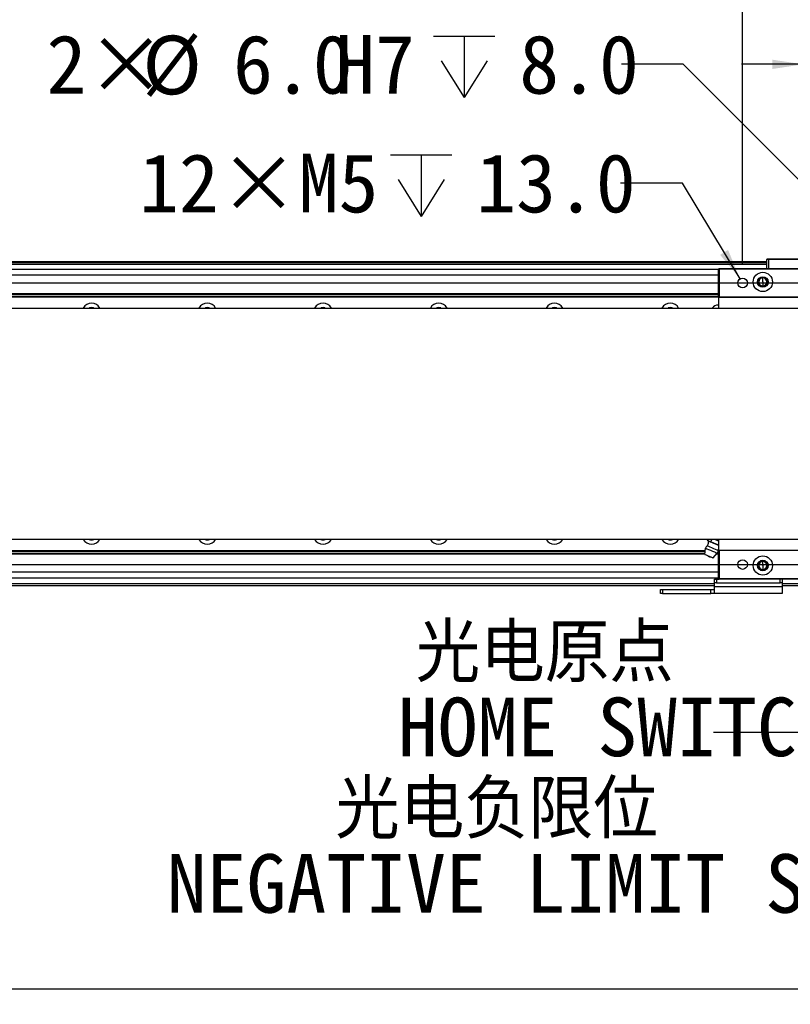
# Model space of a CAD drawing. Header units: millimetres. Extents: x 40 to 3320, y 40 to 2336.
# Tile 10 of 13: x 1836 to 2236, y 1560 to 2070. Entities that reach past the tile are written whole.
import ezdxf

# ---------------------------------------------------------------- set-up
doc = ezdxf.new("R2010")
doc.units = ezdxf.units.MM
doc.header["$LTSCALE"] = 8
doc.layers.add('DIMNS', color=7, linetype='Continuous')
doc.styles.add('SLDTEXTSTYLE7', font='txt')
doc.styles.add('SLDTEXTSTYLE8', font='txt', dxfattribs={"bigfont": 'bigfont'})
doc.styles.add('SLDTEXTSTYLE9', font='txt')
doc.dimstyles.new('SLDDIMSTYLE0', dxfattribs={"dimtxt": 30.4, "dimasz": 16, "dimexe": 0, "dimexo": 0.0625, "dimgap": 7.6, "dimtad": 2, "dimdec": 1, "dimrnd": 1e-09, "dimzin": 4, "dimdsep": 46, "dimtxsty": 'SLDTEXTSTYLE7', "dimsah": 1, "dimcen": 0.09, "dimadec": 0, "dimazin": 1, "dimtfac": 1, "dimtdec": 1, "dimtmove": 0, "dimatfit": 0, "dimfxl": 0, "dimfrac": 2, "dimtolj": 1, "dimtzin": 12, "dimarcsym": 0})
doc.dimstyles.new('SLDDIMSTYLE1', dxfattribs={"dimtxt": 30.4, "dimasz": 16, "dimexe": 0, "dimexo": 0.0625, "dimgap": 7.6, "dimtad": 0, "dimtih": 1, "dimtoh": 1, "dimdec": 1, "dimrnd": 1e-09, "dimzin": 4, "dimdsep": 46, "dimtxsty": 'SLDTEXTSTYLE7', "dimsah": 1, "dimcen": 0, "dimadec": 0, "dimazin": 1, "dimtfac": 1, "dimtdec": 1, "dimtofl": 0, "dimtmove": 0, "dimatfit": 3, "dimfxl": 0, "dimfrac": 2, "dimtolj": 1, "dimtzin": 12, "dimarcsym": 0})
doc.dimstyles.new('SLDDIMSTYLE2', dxfattribs={"dimtxt": 30.4, "dimasz": 16, "dimexe": 0, "dimexo": 0.0625, "dimgap": 7.6, "dimtad": 0, "dimtih": 1, "dimtoh": 1, "dimdec": 1, "dimrnd": 1e-09, "dimzin": 12, "dimdsep": 46, "dimtxsty": 'SLDTEXTSTYLE7', "dimsah": 1, "dimcen": 0, "dimadec": 0, "dimazin": 3, "dimtfac": 1, "dimtdec": 1, "dimtofl": 0, "dimtmove": 0, "dimatfit": 3, "dimfxl": 0, "dimfrac": 2, "dimtolj": 1, "dimtzin": 12, "dimarcsym": 0})
doc.dimstyles.new('SLDDIMSTYLE3', dxfattribs={"dimtxt": 30.4, "dimasz": 16, "dimexe": 0, "dimexo": 0.0625, "dimgap": 7.6, "dimtad": 2, "dimdec": 1, "dimrnd": 1e-09, "dimzin": 4, "dimdsep": 46, "dimtxsty": 'SLDTEXTSTYLE7', "dimsah": 1, "dimcen": 0.09, "dimadec": 0, "dimazin": 1, "dimtfac": 1, "dimtdec": 1, "dimtofl": 0, "dimtmove": 0, "dimatfit": 3, "dimfxl": 0, "dimfrac": 2, "dimtolj": 1, "dimtzin": 12, "dimarcsym": 0})
doc.dimstyles.new('SLDDIMSTYLE4', dxfattribs={"dimtxt": 0.18, "dimasz": 16, "dimexe": 0, "dimexo": 0.0625, "dimgap": 0, "dimtad": 0, "dimtih": 1, "dimtoh": 1, "dimdec": 0, "dimrnd": 1e-09, "dimzin": 0, "dimdsep": 46, "dimtxsty": 'Standard', "dimsah": 1, "dimcen": 0.09, "dimadec": 0, "dimazin": 0, "dimtfac": 16, "dimtdec": 0, "dimtofl": 0, "dimtmove": 0, "dimatfit": 3, "dimfxl": 0, "dimfrac": 2, "dimtolj": 1, "dimtzin": 0, "dimarcsym": 0})

# ---------------------------------------------------------------- blocks, each defined once
blk = doc.blocks.new('_D_3')
at = {"layer": 'DIMNS'}
for p, q in [((2523.32, 1934.01), (2523.32, 1966.01)), ((465.98, 1934.01), (2531.32, 1934.01)), ((2523.32, 1788.01), (2523.32, 1934.01)), ((465.98, 1788.01), (2531.32, 1788.01)), ((2523.32, 1788.01), (2523.32, 1756.01))]:
    blk.add_line(p, q, dxfattribs=at)
for points in [[(2523.32, 1934.01), (2525.72, 1950.01), (2520.92, 1950.01)], [(2523.32, 1788.01), (2520.92, 1772.01), (2525.72, 1772.01)]]:
    blk.add_solid(points, dxfattribs=at)
at = {"layer": 'DIMNS', "insert": (2483.44, 1836.79), "char_height": 30.4, "attachment_point": 1, "rotation": 90, "style": 'SLDTEXTSTYLE7'}
blk.add_mtext('146.0', dxfattribs=at)
blk = doc.blocks.new('_D_6')
at = {"layer": 'DIMNS'}
for p, q in [((2242.32, 1944.17), (2242.32, 2055.35)), ((2344.32, 1944.17), (2344.32, 2055.35)), ((2242.32, 2047.35), (2210.32, 2047.35)), ((2242.32, 2047.35), (2344.32, 2047.35)), ((2344.32, 2047.35), (2376.32, 2047.35))]:
    blk.add_line(p, q, dxfattribs=at)
for points in [[(2242.32, 2047.35), (2226.32, 2049.75), (2226.32, 2044.95)], [(2344.32, 2047.35), (2360.32, 2044.95), (2360.32, 2049.75)]]:
    blk.add_solid(points, dxfattribs=at)
at = {"layer": 'DIMNS', "insert": (2250.07, 2087.24), "char_height": 30.4, "attachment_point": 1, "style": 'SLDTEXTSTYLE7'}
blk.add_mtext('102.0', dxfattribs=at)
blk = doc.blocks.new('_D_7')
at = {"layer": 'DIMNS'}
for p, q in [((2210.82, 1944.17), (2210.82, 2097.51)), ((2375.82, 1944.17), (2375.82, 2097.51)), ((2210.82, 2089.51), (2375.82, 2089.51))]:
    blk.add_line(p, q, dxfattribs=at)
for points in [[(2210.82, 2089.51), (2226.82, 2087.11), (2226.82, 2091.91)], [(2375.82, 2089.51), (2359.82, 2091.91), (2359.82, 2087.11)]]:
    blk.add_solid(points, dxfattribs=at)
at = {"layer": 'DIMNS', "insert": (2250.07, 2129.4), "char_height": 30.4, "attachment_point": 1, "style": 'SLDTEXTSTYLE7'}
blk.add_mtext('165.0', dxfattribs=at)
blk = doc.blocks.new('SW_SYMBOL_HOLE_DEPTH')
at = {"layer": 'DIMNS', "color": 0}
for p, q in [((0, 7000), (6400, 7000)), ((3200, 7000), (3200, 600)), ((800, 4440), (3200, 600)), ((5600, 4440), (3200, 600))]:
    blk.add_line(p, q, dxfattribs=at)
blk = doc.blocks.new('_D_8')
at = {"layer": 'DIMNS'}
for p, q in [((2179.98, 2047.35), (2147.98, 2047.35)), ((2291.2, 1936.13), (2179.98, 2047.35))]:
    blk.add_line(p, q, dxfattribs=at)
blk.add_solid([(2291.2, 1936.13), (2281.59, 1949.14), (2278.19, 1945.75)], dxfattribs=at)
at = {"layer": 'DIMNS', "xscale": 0.004985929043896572, "yscale": 0.004985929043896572, "zscale": 0.004985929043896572}
blk.add_blockref('SW_SYMBOL_HOLE_DEPTH', (2050.54, 2027.1), dxfattribs=at)
at = {"layer": 'DIMNS', "char_height": 30.4, "attachment_point": 1, "style": 'SLDTEXTSTYLE7'}
for s, insert in [('2×', (1849.96, 2062.54)), ('%%c', (1899.7, 2062.24)), ('6.0', (1946.67, 2062.54)), ('H7', (1999.62, 2062.54)), ('8.0', (2095.04, 2062.54))]:
    blk.add_mtext(s, dxfattribs=dict(at, insert=insert))
blk = doc.blocks.new('_D_9')
at = {"layer": 'DIMNS'}
for p, q in [((2179.63, 1985.66), (2147.63, 1985.66)), ((2209.53, 1936.15), (2179.63, 1985.66))]:
    blk.add_line(p, q, dxfattribs=at)
blk.add_solid([(2209.53, 1936.15), (2203.31, 1951.09), (2199.2, 1948.6)], dxfattribs=at)
at = {"layer": 'DIMNS', "xscale": 0.004985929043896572, "yscale": 0.004985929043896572, "zscale": 0.004985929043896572}
blk.add_blockref('SW_SYMBOL_HOLE_DEPTH', (2028.23, 1965.53), dxfattribs=at)
at = {"layer": 'DIMNS', "char_height": 30.4, "attachment_point": 1, "style": 'SLDTEXTSTYLE7'}
for s, insert in [('12×M5', (1897.97, 2000.97)), ('13.0', (2072.72, 2000.97))]:
    blk.add_mtext(s, dxfattribs=dict(at, insert=insert))
blk = doc.blocks.new('_D_10')
at = {"layer": 'DIMNS'}
for p, q in [((373.32, 1719.85), (373.32, 1560)), ((2293.32, 1719.85), (2293.32, 1560)), ((373.32, 1568), (2293.32, 1568))]:
    blk.add_line(p, q, dxfattribs=at)
for points in [[(373.32, 1568), (389.32, 1565.6), (389.32, 1570.4)], [(2293.32, 1568), (2277.32, 1570.4), (2277.32, 1565.6)]]:
    blk.add_solid(points, dxfattribs=at)
at = {"layer": 'DIMNS', "insert": (1272.25, 1607.89), "char_height": 30.4, "attachment_point": 1, "style": 'SLDTEXTSTYLE7'}
blk.add_mtext('1920.0', dxfattribs=at)
blk = doc.blocks.new('SW_NOTE_3')
at = {"layer": 'DIMNS', "color": 0, "char_height": 30.4, "attachment_point": 2}
for s, insert, style in [('光电原点', (-87.56, 56.48), 'SLDTEXTSTYLE8'), ('HOME SWITCH', (-49.97, 18.08), 'SLDTEXTSTYLE9')]:
    blk.add_mtext(s, dxfattribs=dict(at, insert=insert, style=style))
blk = doc.blocks.new('SW_NOTE_4')
at = {"layer": 'DIMNS', "color": 0, "char_height": 30.4, "attachment_point": 2}
for s, insert, style in [('光电负限位', (-173.11, 57.04), 'SLDTEXTSTYLE8'), ('NEGATIVE LIMIT SWITCH', (-126.96, 18.64), 'SLDTEXTSTYLE9')]:
    blk.add_mtext(s, dxfattribs=dict(at, insert=insert, style=style))

msp = doc.modelspace()

# ---------------------------------------------------------------- linework, layer by layer
at = {"color": 7, "linetype": 'Continuous', "lineweight": 25}
for p, q in [((2223.32, 1945.01), (443.32, 1945.01)), ((2223.32, 1946.21), (2223.62, 1946.51)), ((2224.32, 1946.21), (2223.32, 1946.21)), ((2223.32, 1941.51), (2223.32, 1946.21)), ((2223.62, 1946.51), (2224.45, 1946.51)), ((2224.32, 1946.21), (2224.45, 1946.51)), ((2250.32, 1946.21), (2224.32, 1946.21)), ((2224.32, 1946.21), (2224.32, 1941.51)), ((2224.45, 1946.51), (2250.2, 1946.51)), ((443.32, 1944.81), (2223.32, 1944.81)), ((443.32, 1944.61), (2223.32, 1944.61)), ((2223.32, 1944.51), (443.32, 1944.51)), ((2223.32, 1943.51), (443.32, 1943.51)), ((2198.32, 1941.02), (468.32, 1941.02)), ((2198.32, 1941.21), (2198.62, 1941.51)), ((2198.32, 1926.81), (2198.32, 1941.21)), ((2198.32, 1941.21), (2198.62, 1941.21)), ((2198.62, 1941.21), (2198.62, 1941.51)), ((2198.62, 1941.51), (2388.02, 1941.51)), ((2388.02, 1941.21), (2198.62, 1941.21)), ((2198.62, 1941.21), (2198.62, 1926.81)), ((2221.32, 1936.58), (2221.32, 1937.01)), ((2221.32, 1934.51), (2221.32, 1936.58)), ((2221.32, 1934.51), (2221.32, 1932.44)), ((2221.32, 1932.44), (2221.32, 1932.01)), ((475.12, 1926.81), (2198.32, 1926.81)), ((475.15, 1927.12), (2198.32, 1927.12)), ((475.27, 1928.2), (2198.32, 1928.2)), ((475.3, 1928.51), (2198.32, 1928.51)), ((2198.32, 1926.81), (2198.62, 1926.81)), ((2198.32, 1926.81), (2198.62, 1926.51)), ((2198.32, 1926.81), (2198.32, 1921.01)), ((2198.62, 1926.81), (2388.02, 1926.81)), ((2198.62, 1926.51), (2198.62, 1926.81)), ((2388.02, 1926.51), (2198.62, 1926.51)), ((256.32, 1921.01), (2410.32, 1921.01)), ((2198.32, 1922.51), (2198.21, 1922.51)), ((2410.32, 1801.01), (256.32, 1801.01)), ((2192.59, 1800.6), (2193.04, 1800.25)), ((2192.6, 1800.6), (2192.77, 1801.01)), ((2192.6, 1800.6), (2193.47, 1800.07)), ((2193.47, 1800.07), (2194.46, 1799.81)), ((2194.46, 1799.81), (2194.97, 1801.01)), ((2196.26, 1798.89), (2194.46, 1799.81)), ((2198.18, 1798.23), (2196.26, 1798.89)), ((2197.08, 1800.82), (2196.52, 1801.01)), ((2198.32, 1800.18), (2197.08, 1800.82)), ((2198.18, 1798.23), (2198.32, 1798.57)), ((2198.32, 1801.01), (2198.32, 1795.21)), ((468.32, 1795.21), (2191.53, 1795.21)), ((468.32, 1794.9), (2191.49, 1794.9)), ((468.32, 1793.82), (2191.38, 1793.82)), ((468.32, 1793.51), (2191.35, 1793.51)), ((2191.32, 1793.27), (2191.66, 1796.49)), ((2195.65, 1791.43), (2197.73, 1793.92)), ((2197.39, 1793.51), (2198.32, 1793.51)), ((2197.65, 1793.82), (2198.32, 1793.82)), ((2198.02, 1794.9), (2198.32, 1794.9)), ((2198.04, 1795.21), (2198.32, 1795.21)), ((2198.32, 1796.01), (2198.05, 1795.41)), ((2198.62, 1795.51), (2198.32, 1795.21)), ((2198.62, 1795.21), (2198.32, 1795.21)), ((2198.32, 1780.81), (2198.32, 1795.21)), ((2198.62, 1795.51), (2388.02, 1795.51)), ((2198.62, 1795.51), (2198.62, 1795.21)), ((2388.02, 1795.21), (2198.62, 1795.21)), ((2198.62, 1795.21), (2198.62, 1780.81)), ((2221.32, 1789.58), (2221.32, 1790.01)), ((2221.32, 1787.51), (2221.32, 1789.58)), ((2221.32, 1787.51), (2221.32, 1785.44)), ((2221.32, 1785.44), (2221.32, 1785.01)), ((2198.32, 1781.01), (468.32, 1781.01)), ((2196.32, 1777.01), (475.32, 1777.01)), ((2196.32, 1778.51), (2196.32, 1780.51)), ((2196.32, 1780.51), (2197.32, 1780.51)), ((2197.32, 1778.51), (2196.32, 1778.51)), ((2196.32, 1776.68), (2196.32, 1778.51)), ((2196.32, 1776.68), (2231.32, 1776.68)), ((2196.32, 1773.01), (2196.32, 1776.68)), ((2197.32, 1780.51), (2197.32, 1778.51)), ((2197.32, 1780.51), (2198.62, 1780.51)), ((2197.32, 1778.51), (2230.32, 1778.51)), ((2198.62, 1780.81), (2198.32, 1780.81)), ((2198.62, 1780.51), (2198.32, 1780.81)), ((2198.62, 1780.81), (2388.02, 1780.81)), ((2198.62, 1780.81), (2198.62, 1780.51)), ((2388.02, 1780.51), (2198.62, 1780.51)), ((2230.32, 1778.51), (2230.32, 1780.51)), ((2231.32, 1778.51), (2230.32, 1778.51)), ((2231.32, 1780.51), (2231.32, 1778.51)), ((2231.32, 1778.51), (2231.32, 1776.68)), ((2283.32, 1777.01), (2231.32, 1777.01)), ((2231.32, 1776.68), (2231.32, 1773.01)), ((2168.32, 1773.01), (2168.32, 1775.01)), ((2168.32, 1775.01), (2169.32, 1775.01)), ((2169.32, 1773.01), (2168.32, 1773.01)), ((2169.32, 1775.01), (2169.32, 1773.01)), ((2169.32, 1775.01), (2194.32, 1775.01)), ((2169.32, 1773.01), (2194.32, 1773.01)), ((2194.32, 1773.01), (2194.32, 1775.01)), ((2194.32, 1775.01), (2196.32, 1775.01)), ((2196.32, 1773.01), (2194.32, 1773.01)), ((2231.32, 1773.01), (2196.32, 1773.01))]:
    msp.add_line(p, q, dxfattribs=at)
at = {"color": 8, "linetype": 'Continuous', "lineweight": 25}
for p, q in [((2198.32, 1938.02), (468.32, 1938.02)), ((2198.32, 1784.01), (468.32, 1784.01)), ((2196.32, 1778.01), (475.32, 1778.01)), ((2283.32, 1778.01), (2231.32, 1778.01))]:
    msp.add_line(p, q, dxfattribs=at)
at = {"color": 7, "linetype": 'Continuous', "lineweight": 25, "flags": 128}
for points in [[(1873.32, 1921.26), (1872.33, 1921.07), (1872.18, 1921.01)], [(1874.47, 1921.01), (1874.32, 1921.07), (1873.32, 1921.26)], [(1933.32, 1921.26), (1932.33, 1921.07), (1932.18, 1921.01)], [(1934.47, 1921.01), (1934.32, 1921.07), (1933.32, 1921.26)], [(1993.32, 1921.26), (1992.33, 1921.07), (1992.18, 1921.01)], [(1994.47, 1921.01), (1994.32, 1921.07), (1993.32, 1921.26)], [(2053.32, 1921.26), (2052.33, 1921.07), (2052.18, 1921.01)], [(2054.47, 1921.01), (2054.32, 1921.07), (2053.32, 1921.26)], [(2113.32, 1921.26), (2112.33, 1921.07), (2112.18, 1921.01)], [(2114.47, 1921.01), (2114.32, 1921.07), (2113.32, 1921.26)], [(2173.32, 1921.26), (2172.33, 1921.07), (2172.18, 1921.01)], [(2174.47, 1921.01), (2174.32, 1921.07), (2173.32, 1921.26)], [(2192.52, 1797.76), (2192.69, 1797.69), (2193.17, 1797.48), (2193.9, 1797.17), (2194.8, 1796.79), (2195.76, 1796.38), (2196.66, 1796), (2197.4, 1795.69), (2197.88, 1795.48), (2198.05, 1795.41)], [(2193.04, 1800.25), (2193.05, 1800.25), (2193.07, 1800.24), (2193.1, 1800.23), (2193.15, 1800.21), (2193.21, 1800.18), (2193.28, 1800.15), (2193.37, 1800.11), (2193.47, 1800.07)], [(2193.47, 1800.07), (2193.7, 1799.97), (2193.98, 1799.85), (2194.3, 1799.72), (2194.65, 1799.57), (2195.03, 1799.41), (2195.43, 1799.24), (2195.84, 1799.07), (2196.26, 1798.89)], [(2196.26, 1798.89), (2196.68, 1798.71), (2197.09, 1798.53), (2197.49, 1798.36), (2197.87, 1798.2), (2198.22, 1798.05), (2198.32, 1798.01)], [(2196.63, 1801.01), (2196.66, 1801), (2197.08, 1800.82)], [(2197.08, 1800.82), (2197.5, 1800.64), (2197.91, 1800.47), (2198.31, 1800.3), (2198.32, 1800.29)], [(2191.32, 1793.27), (2191.49, 1793.2), (2191.96, 1793), (2192.66, 1792.7), (2193.49, 1792.35), (2194.31, 1792), (2195.02, 1791.7), (2195.48, 1791.5), (2195.65, 1791.43)], [(2191.66, 1796.49), (2191.84, 1796.42), (2192.37, 1796.19), (2193.18, 1795.85), (2194.17, 1795.43), (2195.22, 1794.98), (2196.22, 1794.56), (2197.02, 1794.22), (2197.55, 1793.99), (2197.73, 1793.92)]]:
    msp.add_lwpolyline(points, dxfattribs=at)
at = {"color": 7, "linetype": 'Continuous', "lineweight": 25}
for centre, radius in [((2210.82, 1934.01), 2.5), ((2221.32, 1934.51), 5), ((2221.32, 1934.51), 2.75), ((2221.32, 1787.51), 5), ((2210.82, 1788.01), 2.5), ((2221.32, 1787.51), 2.75)]:
    msp.add_circle(centre, radius, dxfattribs=at)
for centre, radius, start, end in [((2221.32, 1934.51), 2.5, 90, 270), ((2221.32, 1934.51), 2.07, 90, 270), ((2221.32, 1934.51), 2.5, 270, 90), ((2221.32, 1934.51), 2.07, 270, 90), ((1873.32, 1918.51), 5, 90, 150), ((1873.32, 1918.51), 5, 30, 90), ((1933.32, 1918.51), 5, 90, 150), ((1933.32, 1918.51), 5, 30, 90), ((1993.32, 1918.51), 5, 90, 150), ((1993.32, 1918.51), 5, 30, 90), ((2053.32, 1918.51), 5, 90, 150), ((2053.32, 1918.51), 5, 30, 90), ((2113.32, 1918.51), 5, 90, 150), ((2113.32, 1918.51), 5, 30, 90), ((2173.32, 1918.51), 5, 90, 150), ((2173.32, 1918.51), 5, 30, 90), ((2198.22, 1918.51), 4, 90.0169, 141.3178), ((1873.32, 1803.51), 5, 210, 330), ((1873.32, 1803.51), 2.75, 245.3801, 294.6199), ((1933.32, 1803.51), 5, 210, 330), ((1933.32, 1803.51), 2.75, 245.3801, 294.6199), ((1993.32, 1803.51), 5, 210, 330), ((1993.32, 1803.51), 2.75, 245.3801, 294.6199), ((2053.32, 1803.51), 5, 210, 330), ((2053.32, 1803.51), 2.75, 245.3801, 294.6199), ((2113.32, 1803.51), 5, 210, 330), ((2113.32, 1803.51), 2.75, 245.3801, 294.6199), ((2173.32, 1803.51), 5, 210, 330), ((2173.32, 1803.51), 2.75, 245.3801, 294.6199), ((2221.32, 1787.51), 2.5, 90, 270), ((2221.32, 1787.51), 2.07, 90, 270), ((2221.32, 1787.51), 2.5, 270, 90), ((2221.32, 1787.51), 2.07, 270, 90)]:
    msp.add_arc(centre, radius, start, end, dxfattribs=at)
for points, knots in [([(2192.52, 1797.76), (2192.33, 1797.58), (2191.94, 1797.23), (2191.75, 1796.74), (2191.66, 1796.49)], [0, 0, 0, 0, 0.50001, 1, 1, 1, 1]), ([(2193.04, 1800.25), (2193.06, 1799.82), (2193.09, 1798.94), (2192.71, 1798.15), (2192.52, 1797.76)], [0, 0, 0, 0, 0.4999997, 1, 1, 1, 1]), ([(2193.39, 1792.12), (2193.26, 1792.19), (2192.99, 1792.32), (2192.81, 1792.56), (2192.72, 1792.68)], [0, 0, 0, 0, 0.500003, 1, 1, 1, 1]), ([(2193.39, 1792.12), (2193.53, 1792.07), (2193.81, 1791.98), (2194.1, 1792.01), (2194.25, 1792.03)], [0, 0, 0, 0, 0.500007, 1, 1, 1, 1]), ([(2198.05, 1795.41), (2198.05, 1795.15), (2198.07, 1794.63), (2197.84, 1794.15), (2197.73, 1793.92)], [0, 0, 0, 0, 0.499994, 1, 1, 1, 1])]:
    msp.add_open_spline(points, degree=3, knots=knots, dxfattribs=at)

# ---------------------------------------------------------------- block references
at = {"layer": 'DIMNS'}
for name, p in [('SW_NOTE_3', (2195.83, 1700.96)), ('SW_NOTE_4', (2256.4, 1619.23))]:
    msp.add_blockref(name, p, dxfattribs=at)

# ---------------------------------------------------------------- dimensions: what is measured, and where the dimension line sits
for base, p1, p2, dimstyle, picture, middle in [((2375.82, 2089.51), (2210.82, 1934.01), (2375.82, 1934.01), 'SLDDIMSTYLE0', '_D_7', (2298.49, 2089.51)), ((2344.32, 2047.35), (2242.32, 1934.01), (2344.32, 1934.01), 'SLDDIMSTYLE0', '_D_6', (2298.49, 2047.35)), ((2293.32, 1568), (373.32, 1730.01), (2293.32, 1730.01), 'SLDDIMSTYLE3', '_D_10', (1331.65, 1568))]:
    dim = msp.add_linear_dim(base=base, p1=p1, p2=p2, dimstyle=dimstyle, dxfattribs=at)
    dim.commit()
    dim.dimension.update_dxf_attribs({"geometry": picture, "text_midpoint": middle, "dimtype": 160})
dim = msp.add_diameter_dim_2p(p1=(2295.44, 1931.89), p2=(2291.2, 1936.13), text='2×<>H7{\\fGDT;x}8.0', dimstyle='SLDDIMSTYLE1', dxfattribs=at)
dim.commit()
dim.dimension.update_dxf_attribs({"geometry": '_D_8', "text_midpoint": (1998.97, 2047.35), "dimtype": 163})
dim = msp.add_diameter_dim_2p(p1=(2212.12, 1931.87), p2=(2209.53, 1936.15), text='12×M5{\\fGDT;x}13.0', dimstyle='SLDDIMSTYLE2', override={"dimpost": '<>'}, dxfattribs=at)
dim.commit()
dim.dimension.update_dxf_attribs({"geometry": '_D_9', "text_midpoint": (2022.8, 1985.66), "dimtype": 163})
dim = msp.add_linear_dim(base=(2523.32, 1934.01), p1=(455.82, 1788.01), p2=(455.82, 1934.01), angle=90, dimstyle='SLDDIMSTYLE0', dxfattribs=at)
dim.commit()
dim.dimension.update_dxf_attribs({"geometry": '_D_3', "text_midpoint": (2523.32, 1885.22), "dimtype": 160})

# ---------------------------------------------------------------- leaders
msp.add_leader([(2282.42, 1762.01), (2246.63, 1700.96), (2195.83, 1700.96)], dimstyle='SLDDIMSTYLE4', dxfattribs=at)

doc.saveas('drawing.dxf')
